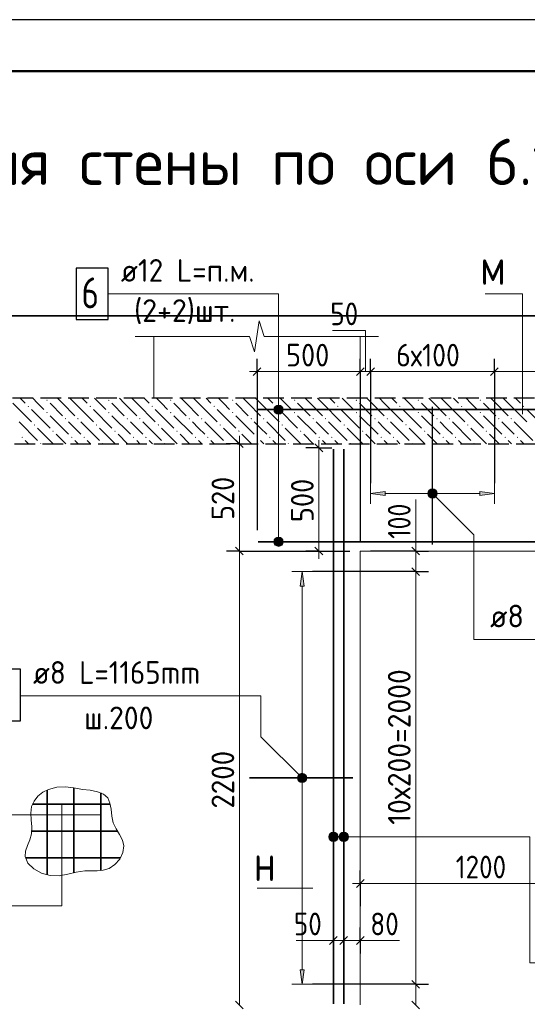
# Model space of a CAD drawing. Header units: millimetres. Extents: x 0 to 59400, y 0 to 42000.
# Tile 24 of 28: x 29657 to 34577, y 32456 to 42000. Entities that reach past the tile are written whole.
import ezdxf

# ---------------------------------------------------------------- set-up
doc = ezdxf.new("R2010")
doc.units = ezdxf.units.MM
doc.linetypes.add('______2', pattern=[270, 200, -70])
for name, color, linetype, lineweight in [('Standard', 7, 'Continuous', 25), ('ЖБ Перекрытие верхний уровень', 7, '______2', 25), ('Заголовок чертежа', 7, 'Continuous', 25), ('Позиционная метка линия выноска', 7, 'Continuous', 13), ('Позиционная метка номер позиции', 7, 'Continuous', 13), ('Размерная линия_ общее', 7, 'Continuous', 13), ('Сечения символ', 7, 'Continuous', 25), ('Стена обрамление Г-обр.', 7, 'Continuous', 35), ('Стена обрамление П-обр.', 7, 'Continuous', 35)]:
    doc.layers.add(name, color=color, linetype=linetype, lineweight=lineweight)
doc.layers.add('Размерная выноска', color=7, linetype='Continuous')
doc.layers.add('Стена Хомут', color=7, linetype='Continuous', lineweight=25, true_color=0x6e3c1e)
doc.styles.add('ISOCPEUR', font='txt')

msp = doc.modelspace()

# ---------------------------------------------------------------- hatches: boundary and pattern name
at = {"layer": 'ЖБ Перекрытие верхний уровень', "linetype": 'Continuous', "lineweight": 18, "transparency": 33554687}
for points in [[(29914.7, 38311.7), (29921.2, 38318.2), (29927.7, 38311.7), (29921.2, 38305.2)], [(30514.7, 38311.7), (30521.2, 38318.2), (30527.7, 38311.7), (30521.2, 38305.2)], [(31114.7, 38311.7), (31121.2, 38318.2), (31127.7, 38311.7), (31121.2, 38305.2)], [(31714.7, 38311.7), (31721.2, 38318.2), (31727.7, 38311.7), (31721.2, 38305.2)], [(32314.7, 38311.7), (32321.2, 38318.2), (32327.7, 38311.7), (32321.2, 38305.2)], [(32914.7, 38311.7), (32921.2, 38318.2), (32927.7, 38311.7), (32921.2, 38305.2)], [(33514.7, 38311.7), (33521.2, 38318.2), (33527.7, 38311.7), (33521.2, 38305.2)], [(34114.7, 38311.7), (34121.2, 38318.2), (34127.7, 38311.7), (34121.2, 38305.2)], [(29734.7, 38251.7), (29741.2, 38258.2), (29747.7, 38251.7), (29741.2, 38245.2)], [(29914.7, 38191.7), (29921.2, 38198.2), (29927.7, 38191.7), (29921.2, 38185.2)], [(30334.7, 38251.7), (30341.2, 38258.2), (30347.7, 38251.7), (30341.2, 38245.2)], [(30514.7, 38191.7), (30521.2, 38198.2), (30527.7, 38191.7), (30521.2, 38185.2)], [(30934.7, 38251.7), (30941.2, 38258.2), (30947.7, 38251.7), (30941.2, 38245.2)], [(31114.7, 38191.7), (31121.2, 38198.2), (31127.7, 38191.7), (31121.2, 38185.2)], [(31534.7, 38251.7), (31541.2, 38258.2), (31547.7, 38251.7), (31541.2, 38245.2)], [(31714.7, 38191.7), (31721.2, 38198.2), (31727.7, 38191.7), (31721.2, 38185.2)], [(32134.7, 38251.7), (32141.2, 38258.2), (32147.7, 38251.7), (32141.2, 38245.2)], [(32314.7, 38191.7), (32321.2, 38198.2), (32327.7, 38191.7), (32321.2, 38185.2)], [(32734.7, 38251.7), (32741.2, 38258.2), (32747.7, 38251.7), (32741.2, 38245.2)], [(32914.7, 38191.7), (32921.2, 38198.2), (32927.7, 38191.7), (32921.2, 38185.2)], [(33334.7, 38251.7), (33341.2, 38258.2), (33347.7, 38251.7), (33341.2, 38245.2)], [(33514.7, 38191.7), (33521.2, 38198.2), (33527.7, 38191.7), (33521.2, 38185.2)], [(33934.7, 38251.7), (33941.2, 38258.2), (33947.7, 38251.7), (33941.2, 38245.2)], [(34114.7, 38191.7), (34121.2, 38198.2), (34127.7, 38191.7), (34121.2, 38185.2)], [(34534.7, 38251.7), (34541.2, 38258.2), (34547.7, 38251.7), (34541.2, 38245.2)], [(30094.7, 38131.7), (30101.2, 38138.2), (30107.7, 38131.7), (30101.2, 38125.2)], [(30214.7, 38131.7), (30221.2, 38138.2), (30227.7, 38131.7), (30221.2, 38125.2)], [(30694.7, 38131.7), (30701.2, 38138.2), (30707.7, 38131.7), (30701.2, 38125.2)], [(30814.7, 38131.7), (30821.2, 38138.2), (30827.7, 38131.7), (30821.2, 38125.2)], [(31294.7, 38131.7), (31301.2, 38138.2), (31307.7, 38131.7), (31301.2, 38125.2)], [(31414.7, 38131.7), (31421.2, 38138.2), (31427.7, 38131.7), (31421.2, 38125.2)], [(31894.7, 38131.7), (31901.2, 38138.2), (31907.7, 38131.7), (31901.2, 38125.2)], [(32014.7, 38131.7), (32021.2, 38138.2), (32027.7, 38131.7), (32021.2, 38125.2)], [(32494.7, 38131.7), (32501.2, 38138.2), (32507.7, 38131.7), (32501.2, 38125.2)], [(32614.7, 38131.7), (32621.2, 38138.2), (32627.7, 38131.7), (32621.2, 38125.2)], [(33094.7, 38131.7), (33101.2, 38138.2), (33107.7, 38131.7), (33101.2, 38125.2)], [(33214.7, 38131.7), (33221.2, 38138.2), (33227.7, 38131.7), (33221.2, 38125.2)], [(33694.7, 38131.7), (33701.2, 38138.2), (33707.7, 38131.7), (33701.2, 38125.2)], [(33814.7, 38131.7), (33821.2, 38138.2), (33827.7, 38131.7), (33821.2, 38125.2)], [(34294.7, 38131.7), (34301.2, 38138.2), (34307.7, 38131.7), (34301.2, 38125.2)], [(34414.7, 38131.7), (34421.2, 38138.2), (34427.7, 38131.7), (34421.2, 38125.2)], [(29794.7, 38071.7), (29801.2, 38078.2), (29807.7, 38071.7), (29801.2, 38065.2)], [(29974.7, 38011.7), (29981.2, 38018.2), (29987.7, 38011.7), (29981.2, 38005.2)], [(30394.7, 38071.7), (30401.2, 38078.2), (30407.7, 38071.7), (30401.2, 38065.2)], [(30574.7, 38011.7), (30581.2, 38018.2), (30587.7, 38011.7), (30581.2, 38005.2)], [(30994.7, 38071.7), (31001.2, 38078.2), (31007.7, 38071.7), (31001.2, 38065.2)], [(31174.7, 38011.7), (31181.2, 38018.2), (31187.7, 38011.7), (31181.2, 38005.2)], [(31594.7, 38071.7), (31601.2, 38078.2), (31607.7, 38071.7), (31601.2, 38065.2)], [(31774.7, 38011.7), (31781.2, 38018.2), (31787.7, 38011.7), (31781.2, 38005.2)], [(32194.7, 38071.7), (32201.2, 38078.2), (32207.7, 38071.7), (32201.2, 38065.2)], [(32374.7, 38011.7), (32381.2, 38018.2), (32387.7, 38011.7), (32381.2, 38005.2)], [(32794.7, 38071.7), (32801.2, 38078.2), (32807.7, 38071.7), (32801.2, 38065.2)], [(32974.7, 38011.7), (32981.2, 38018.2), (32987.7, 38011.7), (32981.2, 38005.2)], [(33394.7, 38071.7), (33401.2, 38078.2), (33407.7, 38071.7), (33401.2, 38065.2)], [(33574.7, 38011.7), (33581.2, 38018.2), (33587.7, 38011.7), (33581.2, 38005.2)], [(33994.7, 38071.7), (34001.2, 38078.2), (34007.7, 38071.7), (34001.2, 38065.2)], [(34174.7, 38011.7), (34181.2, 38018.2), (34187.7, 38011.7), (34181.2, 38005.2)], [(29674.7, 37951.7), (29681.2, 37958.2), (29687.7, 37951.7), (29681.2, 37945.2)], [(29854.7, 37891.7), (29861.2, 37898.2), (29867.7, 37891.7), (29865.9, 37889.9), (29856.4, 37889.9)], [(30154.7, 37951.7), (30161.2, 37958.2), (30167.7, 37951.7), (30161.2, 37945.2)], [(30274.7, 37951.7), (30281.2, 37958.2), (30287.7, 37951.7), (30281.2, 37945.2)], [(30454.7, 37891.7), (30461.2, 37898.2), (30467.7, 37891.7), (30465.9, 37889.9), (30456.4, 37889.9)], [(30754.7, 37951.7), (30761.2, 37958.2), (30767.7, 37951.7), (30761.2, 37945.2)], [(30874.7, 37951.7), (30881.2, 37958.2), (30887.7, 37951.7), (30881.2, 37945.2)], [(31054.7, 37891.7), (31061.2, 37898.2), (31067.7, 37891.7), (31065.9, 37889.9), (31056.4, 37889.9)], [(31354.7, 37951.7), (31361.2, 37958.2), (31367.7, 37951.7), (31361.2, 37945.2)], [(31474.7, 37951.7), (31481.2, 37958.2), (31487.7, 37951.7), (31481.2, 37945.2)], [(31654.7, 37891.7), (31661.2, 37898.2), (31667.7, 37891.7), (31665.9, 37889.9), (31656.4, 37889.9)], [(31954.7, 37951.7), (31961.2, 37958.2), (31967.7, 37951.7), (31961.2, 37945.2)], [(32074.7, 37951.7), (32081.2, 37958.2), (32087.7, 37951.7), (32081.2, 37945.2)], [(32254.7, 37891.7), (32261.2, 37898.2), (32267.7, 37891.7), (32265.9, 37889.9), (32256.4, 37889.9)], [(32554.7, 37951.7), (32561.2, 37958.2), (32567.7, 37951.7), (32561.2, 37945.2)], [(32674.7, 37951.7), (32681.2, 37958.2), (32687.7, 37951.7), (32681.2, 37945.2)], [(32854.7, 37891.7), (32861.2, 37898.2), (32867.7, 37891.7), (32865.9, 37889.9), (32856.4, 37889.9)], [(33154.7, 37951.7), (33161.2, 37958.2), (33167.7, 37951.7), (33161.2, 37945.2)], [(33274.7, 37951.7), (33281.2, 37958.2), (33287.7, 37951.7), (33281.2, 37945.2)], [(33454.7, 37891.7), (33461.2, 37898.2), (33467.7, 37891.7), (33465.9, 37889.9), (33456.4, 37889.9)], [(33754.7, 37951.7), (33761.2, 37958.2), (33767.7, 37951.7), (33761.2, 37945.2)], [(33874.7, 37951.7), (33881.2, 37958.2), (33887.7, 37951.7), (33881.2, 37945.2)], [(34054.7, 37891.7), (34061.2, 37898.2), (34067.7, 37891.7), (34065.9, 37889.9), (34056.4, 37889.9)], [(34354.7, 37951.7), (34361.2, 37958.2), (34367.7, 37951.7), (34361.2, 37945.2)], [(34474.7, 37951.7), (34481.2, 37958.2), (34487.7, 37951.7), (34481.2, 37945.2)]]:
    msp.add_hatch(color=7, dxfattribs=at).paths.add_polyline_path(points, flags=16)
at = {"layer": 'Позиционная метка линия выноска', "linetype": 'Continuous', "lineweight": 13, "transparency": 33554687}
for points in [[(32204.7, 38242.4), (32127.3, 38242.4), (32121, 38219.9)], [(32204.7, 38242.4), (32121, 38219.9), (32211, 38219.9)], [(32211, 38219.9), (32121, 38219.9), (32127.3, 38197.4)], [(32188.5, 38258.6), (32143.5, 38258.6), (32127.3, 38242.4)], [(32188.5, 38258.6), (32127.3, 38242.4), (32204.7, 38242.4)], [(32211, 38219.9), (32127.3, 38197.4), (32204.7, 38197.4)], [(32204.7, 38197.4), (32127.3, 38197.4), (32143.5, 38181.2)], [(32143.5, 38258.6), (32188.5, 38258.6), (32166, 38264.9)], [(32204.7, 38197.4), (32143.5, 38181.2), (32188.5, 38181.2)], [(32188.5, 38181.2), (32143.5, 38181.2), (32166, 38174.9)], [(33626.2, 37375.5), (33669.5, 37450.6), (33614.7, 37395.9)], [(33614.7, 37395.9), (33669.5, 37450.6), (33646.5, 37450.6)], [(33614.7, 37395.9), (33646.5, 37450.6), (33614.7, 37418.8)], [(33614.7, 37418.8), (33646.5, 37450.6), (33626.2, 37439.1)], [(33626.2, 37375.5), (33689.8, 37439.1), (33669.5, 37450.6)], [(33646.5, 37364.1), (33689.8, 37439.1), (33626.2, 37375.5)], [(33646.5, 37364.1), (33701.3, 37418.8), (33689.8, 37439.1)], [(33669.5, 37364.1), (33701.3, 37418.8), (33646.5, 37364.1)], [(33669.5, 37364.1), (33701.3, 37395.9), (33701.3, 37418.8)], [(33701.3, 37395.9), (33669.5, 37364.1), (33689.8, 37375.5)], [(32204.7, 36962.4), (32127.3, 36962.4), (32121, 36939.9)], [(32204.7, 36962.4), (32121, 36939.9), (32211, 36939.9)], [(32211, 36939.9), (32121, 36939.9), (32127.3, 36917.4)], [(32188.5, 36978.6), (32143.5, 36978.6), (32127.3, 36962.4)], [(32188.5, 36978.6), (32127.3, 36962.4), (32204.7, 36962.4)], [(32211, 36939.9), (32127.3, 36917.4), (32204.7, 36917.4)], [(32143.5, 36978.6), (32188.5, 36978.6), (32166, 36984.9)], [(32204.7, 36917.4), (32127.3, 36917.4), (32143.5, 36901.2)], [(32204.7, 36917.4), (32143.5, 36901.2), (32188.5, 36901.2)], [(32188.5, 36901.2), (32143.5, 36901.2), (32166, 36894.9)], [(32350.7, 34661.4), (32382.6, 34693.2), (32362.2, 34681.7)], [(32382.6, 34693.2), (32350.7, 34661.4), (32350.7, 34638.5)], [(32382.6, 34693.2), (32350.7, 34638.5), (32405.5, 34693.2)], [(32405.5, 34693.2), (32350.7, 34638.5), (32362.2, 34618.1)], [(32405.5, 34693.2), (32362.2, 34618.1), (32425.8, 34681.7)], [(32425.8, 34681.7), (32362.2, 34618.1), (32382.6, 34606.6)], [(32425.8, 34681.7), (32382.6, 34606.6), (32437.3, 34661.4)], [(32437.3, 34661.4), (32382.6, 34606.6), (32405.5, 34606.6)], [(32437.3, 34661.4), (32405.5, 34606.6), (32437.3, 34638.5)], [(32437.3, 34638.5), (32405.5, 34606.6), (32425.8, 34618.1)], [(32659.3, 34056.3), (32659.3, 34101.3), (32653, 34078.8)], [(32675.5, 34040.1), (32675.5, 34117.5), (32659.3, 34101.3)], [(32675.5, 34040.1), (32659.3, 34101.3), (32659.3, 34056.3)], [(32698, 34033.8), (32698, 34123.8), (32675.5, 34117.5)], [(32698, 34033.8), (32675.5, 34117.5), (32675.5, 34040.1)], [(32720.5, 34040.1), (32720.5, 34117.5), (32698, 34123.8)], [(32720.5, 34040.1), (32698, 34123.8), (32698, 34033.8)], [(32736.7, 34056.3), (32736.7, 34101.3), (32720.5, 34117.5)], [(32736.7, 34056.3), (32720.5, 34117.5), (32720.5, 34040.1)], [(32736.7, 34101.3), (32736.7, 34056.3), (32743, 34078.8)], [(32759.3, 34056.3), (32759.3, 34101.3), (32753, 34078.8)], [(32775.5, 34040.1), (32775.5, 34117.5), (32759.3, 34101.3)], [(32775.5, 34040.1), (32759.3, 34101.3), (32759.3, 34056.3)], [(32798, 34033.8), (32798, 34123.8), (32775.5, 34117.5)], [(32798, 34033.8), (32775.5, 34117.5), (32775.5, 34040.1)], [(32820.5, 34040.1), (32820.5, 34117.5), (32798, 34123.8)], [(32820.5, 34040.1), (32798, 34123.8), (32798, 34033.8)], [(32836.7, 34056.3), (32836.7, 34101.3), (32820.5, 34117.5)], [(32836.7, 34056.3), (32820.5, 34117.5), (32820.5, 34040.1)], [(32836.7, 34101.3), (32836.7, 34056.3), (32843, 34078.8)]]:
    msp.add_hatch(color=7, dxfattribs=at).paths.add_polyline_path(points)
at = {"layer": 'Стена обрамление П-обр.', "linetype": 'Continuous', "lineweight": 13, "transparency": 33554687}
msp.add_hatch(color=7, dxfattribs=at).paths.add_polyline_path([(32414, 36509.9), (32394, 36649.9), (32374, 36509.9)])
msp.add_hatch(color=7, dxfattribs=at).paths.add_polyline_path([(32414, 32789.9), (32394, 32649.9), (32374, 32789.9)], flags=16)
at = {"layer": 'Стена Хомут', "linetype": 'Continuous', "lineweight": 13, "transparency": 33554687}
msp.add_hatch(color=7, dxfattribs=at).paths.add_polyline_path([(33198, 37387.3), (33058, 37407.3), (33198, 37427.3)], flags=16)
msp.add_hatch(color=7, dxfattribs=at).paths.add_polyline_path([(34118, 37387.3), (34258, 37407.3), (34118, 37427.3)])

# ---------------------------------------------------------------- linework, layer by layer
at = {"layer": 'Standard', "color": 7, "linetype": 'Continuous', "lineweight": 13, "transparency": 33554687}
for p, q in [((31931.9, 38779.9), (31979.1, 39079.9)), ((31979.1, 39079.9), (32026.3, 38929.9)), ((30775.5, 38929.9), (31884.7, 38929.9)), ((31884.7, 38929.9), (31931.9, 38779.9)), ((32026.3, 38929.9), (33135.5, 38929.9)), ((33135.5, 38929.9), (33135.5, 38929.9)), ((31958, 38588.4), (31883, 38588.4)), ((32958, 38588.4), (31958, 38588.4)), ((33058, 38588.4), (32958, 38588.4)), ((34258, 38588.4), (33058, 38588.4)), ((36258, 38588.4), (34258, 38588.4)), ((32556.2, 37849.9), (32556.2, 37924.9)), ((32556.2, 36849.9), (32556.2, 36774.9)), ((33495.6, 36849.9), (33495.6, 36924.9)), ((33495.6, 36849.9), (33495.6, 36649.9)), ((33495.6, 36649.9), (33495.6, 32649.9)), ((32698, 33074.6), (32623, 33074.6)), ((32698, 33074.6), (32798, 33074.6)), ((32798, 33074.6), (32958, 33074.6)), ((32958, 33074.6), (33033, 33074.6)), ((33495.6, 32649.9), (33495.6, 32449.9))]:
    msp.add_line(p, q, dxfattribs=at)
at = {"layer": 'Standard', "color": 7, "linetype": 'Continuous', "lineweight": 18, "transparency": 33554687}
for p, q in [((30958, 38329.9), (30958, 38929.9)), ((32958, 38929.9), (32958, 38329.9)), ((32958, 36849.9), (32958, 32449.9)), ((37558, 36849.9), (32958, 36849.9))]:
    msp.add_line(p, q, dxfattribs=at)
at = {"layer": 'Standard', "color": 7, "linetype": 'Continuous', "lineweight": -3, "transparency": 33554687}
for p, q in [((31958, 38588.4), (31958, 38713.4)), ((32958, 38588.4), (32958, 38713.4)), ((33058, 38588.4), (33058, 38713.4)), ((34258, 38588.4), (34258, 38713.4)), ((31958, 38588.4), (31958, 38463.4)), ((31958, 38588.4), (31958, 37051.9)), ((32958, 38588.4), (32958, 38463.4)), ((32958, 38588.4), (32958, 36949.9)), ((33058, 38588.4), (33058, 38463.4)), ((33058, 38588.4), (33058, 37507.3)), ((34258, 38588.4), (34258, 38463.4)), ((34258, 38588.4), (34258, 37507.3)), ((32556.2, 37849.9), (32431.2, 37849.9)), ((32556.2, 37849.9), (32681.2, 37849.9)), ((32556.2, 37849.9), (32586, 37849.9)), ((32556.2, 36849.9), (32431.2, 36849.9)), ((32556.2, 36849.9), (32681.2, 36849.9)), ((32556.2, 36849.9), (32858, 36849.9)), ((33495.6, 36849.9), (33370.6, 36849.9)), ((33495.6, 36849.9), (33620.6, 36849.9)), ((33495.6, 36649.9), (33370.6, 36649.9)), ((33495.6, 36649.9), (33620.6, 36649.9)), ((32698, 33074.6), (32698, 33199.6)), ((32798, 33074.6), (32798, 33199.6)), ((32958, 33074.6), (32958, 33199.6)), ((32698, 33074.6), (32698, 32949.6)), ((32698, 33074.6), (32698, 33074.6)), ((32798, 33074.6), (32798, 32949.6)), ((32798, 33074.6), (32798, 33074.6)), ((32958, 33074.6), (32958, 32949.6)), ((32958, 33074.6), (32958, 33074.6)), ((33495.6, 32649.9), (33370.6, 32649.9)), ((33495.6, 32649.9), (33620.6, 32649.9))]:
    msp.add_line(p, q, dxfattribs=at)
at = {"layer": 'Standard', "color": 7, "linetype": 'Continuous', "lineweight": 25, "transparency": 33554687}
for p, q in [((31995.5, 38625.9), (31920.5, 38550.9)), ((32995.5, 38625.9), (32920.5, 38550.9)), ((33095.5, 38625.9), (33020.5, 38550.9)), ((34295.5, 38625.9), (34220.5, 38550.9)), ((32593.7, 37812.4), (32518.7, 37887.4)), ((32593.7, 36812.4), (32518.7, 36887.4)), ((33458.1, 36887.4), (33533.1, 36812.4)), ((33458.1, 36687.4), (33533.1, 36612.4)), ((32660.5, 33037.1), (32735.5, 33112.1)), ((32760.5, 33037.1), (32835.5, 33112.1)), ((32920.5, 33037.1), (32995.5, 33112.1)), ((33458.1, 32687.4), (33533.1, 32612.4)), ((33458.1, 32487.4), (33533.1, 32412.4))]:
    msp.add_line(p, q, dxfattribs=at)
msp.add_lwpolyline([(0, 0), (59400, 0), (59400, 42000), (0, 42000), (0, 0)], close=True, dxfattribs=at)
at = {"layer": 'Standard', "color": 7, "linetype": 'Continuous', "lineweight": 50, "transparency": 33554687}
msp.add_lwpolyline([(2000, 41500), (58900, 41500), (58900, 500), (2000, 500), (2000, 41500)], close=True, dxfattribs=at)
at = {"layer": 'Standard', "color": 7, "linetype": 'Continuous', "lineweight": 13, "transparency": 33554687}
for points in [[(58900, 41500), (2000, 41500), (2000, 500), (58900, 500), (58900, 41500)], [(32556.2, 36849.9), (32556.2, 37026.5), (32556.2, 37026.5), (32556.2, 37849.9)]]:
    msp.add_lwpolyline(points, dxfattribs=at)
at = {"layer": 'Standard', "color": 254, "linetype": 'Continuous', "lineweight": 35, "true_color": 0xc4c4ff, "transparency": 33554687}
msp.add_lwpolyline([(22918, 31449.9), (44358, 31449.9), (44358, 39129.9), (22918, 39129.9), (22918, 31449.9)], dxfattribs=at)
at = {"layer": 'Standard', "color": 7, "linetype": 'Continuous', "lineweight": -3, "transparency": 33554687}
for points in [[(33495.6, 36849.9), (33478.6, 36849.9), (33478.6, 36849.9), (33478.6, 36849.9), (33478.6, 36849.9), (33058, 36849.9)], [(33495.6, 36649.9), (33478.6, 36649.9), (33478.6, 36649.9), (33478.6, 36649.9), (33478.6, 36649.9), (32494, 36649.9)], [(33495.6, 32649.9), (33478.6, 32649.9), (33478.6, 32649.9), (32494, 32649.9)]]:
    msp.add_lwpolyline(points, dxfattribs=at)
at = {"layer": 'ЖБ Перекрытие верхний уровень', "color": 7, "linetype": '______2', "lineweight": 25, "transparency": 33554687}
for p, q in [((38158, 38329.9), (25058, 38329.9)), ((25558, 37889.9), (37758, 37889.9))]:
    msp.add_line(p, q, dxfattribs=at)
at = {"layer": 'ЖБ Перекрытие верхний уровень', "color": 9, "linetype": 'Continuous', "lineweight": 18, "true_color": 0xc7c7c7, "transparency": 33554687}
for p, q in [((29591.2, 38281.7), (29771.2, 38101.7)), ((29662.9, 38329.9), (29711.2, 38281.7)), ((29831.2, 38281.7), (29782.9, 38329.9)), ((29891.2, 38221.7), (29831.2, 38281.7)), ((29951.2, 38281.7), (30071.2, 38161.7)), ((30071.2, 38281.7), (30022.9, 38329.9)), ((30071.2, 38281.7), (30191.2, 38161.7)), ((30142.9, 38329.9), (30191.2, 38281.7)), ((30191.2, 38281.7), (30371.2, 38101.7)), ((30262.9, 38329.9), (30311.2, 38281.7)), ((30431.2, 38281.7), (30382.9, 38329.9)), ((30491.2, 38221.7), (30431.2, 38281.7)), ((30551.2, 38281.7), (30671.2, 38161.7)), ((30671.2, 38281.7), (30622.9, 38329.9)), ((30671.2, 38281.7), (30791.2, 38161.7)), ((30742.9, 38329.9), (30791.2, 38281.7)), ((30791.2, 38281.7), (30971.2, 38101.7)), ((30862.9, 38329.9), (30911.2, 38281.7)), ((31031.2, 38281.7), (30982.9, 38329.9)), ((31091.2, 38221.7), (31031.2, 38281.7)), ((31151.2, 38281.7), (31271.2, 38161.7)), ((31271.2, 38281.7), (31222.9, 38329.9)), ((31271.2, 38281.7), (31391.2, 38161.7)), ((31342.9, 38329.9), (31391.2, 38281.7)), ((31391.2, 38281.7), (31571.2, 38101.7)), ((31462.9, 38329.9), (31511.2, 38281.7)), ((31631.2, 38281.7), (31582.9, 38329.9)), ((31691.2, 38221.7), (31631.2, 38281.7)), ((31751.2, 38281.7), (31871.2, 38161.7)), ((31871.2, 38281.7), (31822.9, 38329.9)), ((31871.2, 38281.7), (31991.2, 38161.7)), ((31942.9, 38329.9), (31991.2, 38281.7)), ((31991.2, 38281.7), (32171.2, 38101.7)), ((32062.9, 38329.9), (32111.2, 38281.7)), ((32231.2, 38281.7), (32182.9, 38329.9)), ((32291.2, 38221.7), (32231.2, 38281.7)), ((32351.2, 38281.7), (32471.2, 38161.7)), ((32471.2, 38281.7), (32422.9, 38329.9)), ((32471.2, 38281.7), (32591.2, 38161.7)), ((32542.9, 38329.9), (32591.2, 38281.7)), ((32591.2, 38281.7), (32771.2, 38101.7)), ((32662.9, 38329.9), (32711.2, 38281.7)), ((32831.2, 38281.7), (32782.9, 38329.9)), ((32891.2, 38221.7), (32831.2, 38281.7)), ((32951.2, 38281.7), (33071.2, 38161.7)), ((33071.2, 38281.7), (33022.9, 38329.9)), ((33071.2, 38281.7), (33191.2, 38161.7)), ((33142.9, 38329.9), (33191.2, 38281.7)), ((33191.2, 38281.7), (33371.2, 38101.7)), ((33262.9, 38329.9), (33311.2, 38281.7)), ((33431.2, 38281.7), (33382.9, 38329.9)), ((33491.2, 38221.7), (33431.2, 38281.7)), ((33551.2, 38281.7), (33671.2, 38161.7)), ((33671.2, 38281.7), (33622.9, 38329.9)), ((33671.2, 38281.7), (33791.2, 38161.7)), ((33742.9, 38329.9), (33791.2, 38281.7)), ((33791.2, 38281.7), (33971.2, 38101.7)), ((33862.9, 38329.9), (33911.2, 38281.7)), ((34031.2, 38281.7), (33982.9, 38329.9)), ((34091.2, 38221.7), (34031.2, 38281.7)), ((34151.2, 38281.7), (34271.2, 38161.7)), ((34271.2, 38281.7), (34222.9, 38329.9)), ((34271.2, 38281.7), (34391.2, 38161.7)), ((34342.9, 38329.9), (34391.2, 38281.7)), ((34391.2, 38281.7), (34571.2, 38101.7)), ((34462.9, 38329.9), (34511.2, 38281.7)), ((29771.2, 38221.7), (29951.2, 38041.7)), ((30371.2, 38221.7), (30551.2, 38041.7)), ((30971.2, 38221.7), (31151.2, 38041.7)), ((31571.2, 38221.7), (31751.2, 38041.7)), ((32171.2, 38221.7), (32351.2, 38041.7)), ((32771.2, 38221.7), (32951.2, 38041.7)), ((33371.2, 38221.7), (33551.2, 38041.7)), ((33971.2, 38221.7), (34151.2, 38041.7)), ((34571.2, 38221.7), (34751.2, 38041.7)), ((29651.2, 38101.7), (29831.2, 37921.7)), ((29951.2, 38161.7), (30131.2, 37981.7)), ((30191.2, 38041.7), (30131.2, 38101.7)), ((30251.2, 38101.7), (30431.2, 37921.7)), ((30551.2, 38161.7), (30731.2, 37981.7)), ((30791.2, 38041.7), (30731.2, 38101.7)), ((30851.2, 38101.7), (31031.2, 37921.7)), ((31151.2, 38161.7), (31331.2, 37981.7)), ((31391.2, 38041.7), (31331.2, 38101.7)), ((31451.2, 38101.7), (31631.2, 37921.7)), ((31751.2, 38161.7), (31931.2, 37981.7)), ((31991.2, 38041.7), (31931.2, 38101.7)), ((32051.2, 38101.7), (32231.2, 37921.7)), ((32351.2, 38161.7), (32531.2, 37981.7)), ((32591.2, 38041.7), (32531.2, 38101.7)), ((32651.2, 38101.7), (32831.2, 37921.7)), ((32951.2, 38161.7), (33131.2, 37981.7)), ((33191.2, 38041.7), (33131.2, 38101.7)), ((33251.2, 38101.7), (33431.2, 37921.7)), ((33551.2, 38161.7), (33731.2, 37981.7)), ((33791.2, 38041.7), (33731.2, 38101.7)), ((33851.2, 38101.7), (34031.2, 37921.7)), ((34151.2, 38161.7), (34331.2, 37981.7)), ((34391.2, 38041.7), (34331.2, 38101.7)), ((34451.2, 38101.7), (34631.2, 37921.7)), ((29831.2, 38041.7), (29982.9, 37889.9)), ((30251.2, 37981.7), (30191.2, 38041.7)), ((30431.2, 38041.7), (30582.9, 37889.9)), ((30851.2, 37981.7), (30791.2, 38041.7)), ((31031.2, 38041.7), (31182.9, 37889.9)), ((31451.2, 37981.7), (31391.2, 38041.7)), ((31631.2, 38041.7), (31782.9, 37889.9)), ((32051.2, 37981.7), (31991.2, 38041.7)), ((32231.2, 38041.7), (32382.9, 37889.9)), ((32651.2, 37981.7), (32591.2, 38041.7)), ((32831.2, 38041.7), (32982.9, 37889.9)), ((33251.2, 37981.7), (33191.2, 38041.7)), ((33431.2, 38041.7), (33582.9, 37889.9)), ((33851.2, 37981.7), (33791.2, 38041.7)), ((34031.2, 38041.7), (34182.9, 37889.9)), ((34451.2, 37981.7), (34391.2, 38041.7)), ((29711.2, 37921.7), (29742.9, 37889.9)), ((30102.9, 37889.9), (30011.2, 37981.7)), ((30191.2, 37921.7), (30222.9, 37889.9)), ((30311.2, 37921.7), (30342.9, 37889.9)), ((30702.9, 37889.9), (30611.2, 37981.7)), ((30791.2, 37921.7), (30822.9, 37889.9)), ((30911.2, 37921.7), (30942.9, 37889.9)), ((31302.9, 37889.9), (31211.2, 37981.7)), ((31391.2, 37921.7), (31422.9, 37889.9)), ((31511.2, 37921.7), (31542.9, 37889.9)), ((31902.9, 37889.9), (31811.2, 37981.7)), ((31991.2, 37921.7), (32022.9, 37889.9)), ((32111.2, 37921.7), (32142.9, 37889.9)), ((32502.9, 37889.9), (32411.2, 37981.7)), ((32591.2, 37921.7), (32622.9, 37889.9)), ((32711.2, 37921.7), (32742.9, 37889.9)), ((33102.9, 37889.9), (33011.2, 37981.7)), ((33191.2, 37921.7), (33222.9, 37889.9)), ((33311.2, 37921.7), (33342.9, 37889.9)), ((33702.9, 37889.9), (33611.2, 37981.7)), ((33791.2, 37921.7), (33822.9, 37889.9)), ((33911.2, 37921.7), (33942.9, 37889.9)), ((34302.9, 37889.9), (34211.2, 37981.7)), ((34391.2, 37921.7), (34422.9, 37889.9)), ((34511.2, 37921.7), (34542.9, 37889.9))]:
    msp.add_line(p, q, dxfattribs=at)
at = {"layer": 'Позиционная метка линия выноска', "color": 7, "linetype": 'Continuous', "lineweight": 13, "transparency": 33554687}
for p, q in [((32166, 39342.3), (32166, 38219.9)), ((34529, 39342.3), (34167, 39342.3)), ((34529, 38175.3), (34529, 39342.3)), ((32121, 38219.9), (32121, 38219.9)), ((32166, 38264.9), (32166, 38264.9)), ((32211, 38219.9), (32211, 38219.9)), ((32166, 38174.9), (32166, 38174.9)), ((33626.2, 37439.1), (33626.2, 37439.1)), ((33689.8, 37439.1), (33689.8, 37439.1)), ((33626.2, 37375.5), (33626.2, 37375.5)), ((33689.8, 37375.5), (33689.8, 37375.5)), ((32121, 36939.9), (32121, 36939.9)), ((32166, 36984.9), (32166, 36984.9)), ((32211, 36939.9), (32211, 36939.9)), ((32166, 36894.9), (32166, 36894.9)), ((32362.2, 34681.7), (32362.2, 34681.7)), ((32425.8, 34681.7), (32425.8, 34681.7)), ((32362.2, 34618.1), (32362.2, 34618.1)), ((32425.8, 34618.1), (32425.8, 34618.1)), ((32653, 34078.8), (32653, 34078.8)), ((32698, 34123.8), (32698, 34123.8)), ((33058, 34078.8), (32698, 34078.8)), ((32743, 34078.8), (32743, 34078.8)), ((32753, 34078.8), (32753, 34078.8)), ((32798, 34123.8), (32798, 34123.8)), ((32843, 34078.8), (32843, 34078.8)), ((32698, 34033.8), (32698, 34033.8)), ((32798, 34033.8), (32798, 34033.8)), ((31958, 33583), (32497.9, 33583))]:
    msp.add_line(p, q, dxfattribs=at)
for points in [[(30516, 39342.3), (32166, 39342.3), (32166, 36939.9)], [(36220, 35992.3), (34058, 35992.3), (34058, 37007.3), (33658, 37407.3)], [(29666, 35444.9), (31994, 35444.9), (31994, 35049.9), (32394, 34649.9)], [(36400.2, 32858.8), (34600.2, 32858.8), (34600.2, 34078.8), (32798, 34078.8)]]:
    msp.add_lwpolyline(points, dxfattribs=at)
for centre in [(32166, 38219.9), (33658, 37407.3), (32166, 36939.9), (32394, 34649.9), (32698, 34078.8), (32798, 34078.8)]:
    msp.add_circle(centre, 45, dxfattribs=at)
at = {"layer": 'Позиционная метка номер позиции', "color": 7, "linetype": 'Continuous', "lineweight": 35, "transparency": 33554687}
for p, q in [((30183.2, 34554.1), (30183.2, 33731.3)), ((29922.5, 34532.8), (29922.5, 33710.1)), ((30443.9, 34505.8), (30443.9, 33752.6)), ((29779.8, 34396.4), (30534.8, 34396.4)), ((29774.9, 34135.6), (30603.5, 34135.6)), ((29712.3, 33874.9), (30634, 33874.9))]:
    msp.add_line(p, q, dxfattribs=at)
at = {"layer": 'Позиционная метка номер позиции', "color": 7, "linetype": '______2', "lineweight": 13, "transparency": 33554687}
msp.add_lwpolyline([(30265.8, 34539.3), (30181.9, 34554.3), (30098.7, 34563.3), (30016.9, 34560.3), (29937.3, 34539.3), (29882.9, 34510.7), (29834.3, 34472), (29795.7, 34425.5), (29771.4, 34373.4), (29763.8, 34309.9), (29768.8, 34243.4), (29775.1, 34175.5), (29771.4, 34107.4), (29754.8, 34050.5), (29732.5, 33995), (29714.2, 33941.3), (29709.7, 33889.7), (29736.5, 33824.9), (29793.9, 33769.3), (29869.9, 33727.5), (29952.3, 33704), (30040.1, 33702), (30123.6, 33716.7), (30205.6, 33736.6), (30288.8, 33750), (30348.1, 33751.3), (30407.9, 33750.8), (30466.6, 33755.5), (30522.9, 33772.1), (30580.4, 33810.3), (30627.3, 33864.4), (30658.1, 33927.3), (30666.9, 33991.4), (30652.6, 34047.8), (30624, 34101.9), (30591.1, 34156.8), (30564.1, 34215.7), (30549.7, 34280.3), (30542.2, 34346.1), (30532.3, 34407.1), (30511.1, 34457.4), (30469.4, 34493.8), (30410.9, 34516.6), (30341.2, 34530.2), (30265.8, 34539.3)], dxfattribs=at)
at = {"layer": 'Позиционная метка номер позиции', "color": 7, "linetype": 'Continuous', "lineweight": 13, "transparency": 33554687}
for points in [[(27682.7, 33409), (30065.6, 33409), (30065.6, 34396.4)], [(27622.7, 34292.3), (29049.5, 34292.3), (30443.9, 34292.3)]]:
    msp.add_lwpolyline(points, dxfattribs=at)
at = {"layer": 'Размерная выноска', "color": 7, "linetype": 'Continuous', "lineweight": 13, "transparency": 33554687}
for p, q in [((33495.6, 37349.9), (33495.6, 36849.9)), ((32698, 33074.6), (32338, 33074.6)), ((32958, 33074.6), (33338, 33074.6))]:
    msp.add_line(p, q, dxfattribs=at)
msp.add_lwpolyline([(32690.2, 38988.4), (33010.2, 38988.4), (33010.2, 38588.4)], dxfattribs=at)
at = {"layer": 'Размерная линия_ общее', "color": 7, "linetype": 'Continuous', "lineweight": 25, "transparency": 33554687}
for p, q in [((31748.9, 37927.4), (31823.9, 37852.4)), ((31748.9, 36887.4), (31823.9, 36812.4)), ((32995.5, 33664.2), (32920.5, 33589.2)), ((31748.9, 32487.4), (31823.9, 32412.4))]:
    msp.add_line(p, q, dxfattribs=at)
at = {"layer": 'Размерная линия_ общее', "color": 7, "linetype": 'Continuous', "lineweight": 13, "transparency": 33554687}
for p, q in [((31786.4, 37889.9), (31786.4, 37964.9)), ((31786.4, 36849.9), (31786.4, 32449.9)), ((32958, 33626.7), (32883, 33626.7)), ((35358, 33626.7), (32958, 33626.7))]:
    msp.add_line(p, q, dxfattribs=at)
at = {"layer": 'Размерная линия_ общее', "color": 253, "linetype": 'Continuous', "lineweight": -3, "true_color": 0xa0a0a0, "transparency": 33554687}
for p, q in [((31786.4, 37889.9), (31661.4, 37889.9)), ((31786.4, 37889.9), (31911.4, 37889.9)), ((31786.4, 37889.9), (31786.4, 37889.9)), ((31786.4, 36849.9), (31661.4, 36849.9)), ((31786.4, 36849.9), (31911.4, 36849.9)), ((31786.4, 36849.9), (32858, 36849.9)), ((32958, 33626.7), (32958, 33751.7)), ((32958, 33626.7), (32958, 33501.7)), ((32958, 33626.7), (32958, 33408))]:
    msp.add_line(p, q, dxfattribs=at)
at = {"layer": 'Размерная линия_ общее', "color": 7, "linetype": 'Continuous', "lineweight": 13, "transparency": 33554687}
msp.add_lwpolyline([(31786.4, 37889.9), (31786.4, 37046.3), (31786.4, 37046.3), (31786.4, 36849.9)], dxfattribs=at)
at = {"layer": 'Стена обрамление Г-обр.', "color": 7, "linetype": 'Continuous', "lineweight": 35, "transparency": 33554687}
for p, q in [((32698, 37837.9), (32698, 32461.9)), ((32698, 37837.9), (32698, 32461.9)), ((32798, 37837.9), (32798, 32461.9)), ((32798, 37837.9), (32798, 32461.9)), ((31970, 36939.9), (38546, 36939.9)), ((31970, 36939.9), (38546, 36939.9))]:
    msp.add_line(p, q, dxfattribs=at)
at = {"layer": 'Стена обрамление Г-обр.', "color": 7, "linetype": 'Continuous', "lineweight": 25, "transparency": 33554687}
msp.add_lwpolyline([(30206, 39092.3), (30516, 39092.3), (30516, 39592.3), (30206, 39592.3), (30206, 39092.3)], dxfattribs=at)
at = {"layer": 'Стена обрамление Г-обр.', "color": 7, "linetype": 'Continuous', "lineweight": 35, "transparency": 33554687}
msp.add_lwpolyline([(31970, 38219.9), (37938.8, 38219.9), (37952, 38218.1), (37965.6, 38213.6), (37978, 38206.6), (37988.2, 38198.1), (37996.7, 38187.9), (38003.7, 38175.5), (38008.2, 38161.9), (38010, 38148.8), (38010, 37659.9)], dxfattribs=at)
msp.add_lwpolyline([(31970, 38219.9), (37938.8, 38219.9), (37952, 38218.1), (37965.6, 38213.6), (37978, 38206.6), (37988.2, 38198.1), (37996.7, 38187.9), (38003.7, 38175.5), (38008.2, 38161.9), (38010, 38148.8), (38010, 37659.9)], dxfattribs=at)
at = {"layer": 'Стена обрамление П-обр.', "color": 251, "linetype": 'Continuous', "lineweight": 13, "true_color": 0x494949, "transparency": 33554687}
for p, q in [((32394, 36649.9), (32294, 36649.9)), ((32394, 36649.9), (32374, 36509.9)), ((32414, 36509.9), (32394, 36649.9)), ((32394, 36649.9), (32494, 36649.9)), ((32394, 36649.9), (32394, 36649.9)), ((32374, 36509.9), (32414, 36509.9)), ((32394, 32789.9), (32394, 36509.9)), ((32394, 32649.9), (32374, 32789.9)), ((32374, 32789.9), (32414, 32789.9)), ((32414, 32789.9), (32394, 32649.9)), ((32394, 32649.9), (32294, 32649.9)), ((32394, 32649.9), (32494, 32649.9)), ((32394, 32649.9), (32394, 32649.9))]:
    msp.add_line(p, q, dxfattribs=at)
at = {"layer": 'Стена обрамление П-обр.', "color": 7, "linetype": 'Continuous', "lineweight": 35, "transparency": 33554687}
msp.add_line((32886, 34649.9), (31886, 34649.9), dxfattribs=at)
at = {"layer": 'Стена обрамление П-обр.', "color": 7, "linetype": 'Continuous', "lineweight": 25, "transparency": 33554687}
msp.add_lwpolyline([(29356, 35202.9), (29666, 35202.9), (29666, 35702.9), (29356, 35702.9), (29356, 35202.9)], dxfattribs=at)
at = {"layer": 'Стена Хомут', "color": 36, "linetype": 'Continuous', "lineweight": 25, "true_color": 0x6e3c1e, "transparency": 33554687}
msp.add_line((33658, 36911.9), (33658, 38247.9), dxfattribs=at)
at = {"layer": 'Стена Хомут', "color": 251, "linetype": 'Continuous', "lineweight": 13, "true_color": 0x494949, "transparency": 33554687}
for p, q in [((33058, 37407.3), (33058, 37507.3)), ((33058, 37407.3), (33198, 37427.3)), ((33198, 37427.3), (33198, 37387.3)), ((34258, 37407.3), (34118, 37427.3)), ((34118, 37427.3), (34118, 37387.3)), ((34258, 37407.3), (34258, 37507.3)), ((33198, 37387.3), (33058, 37407.3)), ((33058, 37407.3), (33058, 37307.3)), ((33058, 37407.3), (33058, 37407.3)), ((33198, 37407.3), (34118, 37407.3)), ((34118, 37387.3), (34258, 37407.3)), ((34258, 37407.3), (34258, 37307.3)), ((34258, 37407.3), (34258, 37407.3))]:
    msp.add_line(p, q, dxfattribs=at)

# ---------------------------------------------------------------- texts
at = {"layer": 'Standard', "color": 7, "linetype": 'Continuous', "lineweight": 25, "transparency": 33554687, "char_height": 220, "attachment_point": 7, "style": 'ISOCPEUR'}
for s, insert, width in [('\\W0.96;(2+2)шт.', (30765.7, 39048.8), 1205.1), ('\\W0.87;50', (32667.7, 39038.4), 403.924), ('\\W0.91;500', (32238, 38638.4), 561.981), ('\\W0.89;6х100', (33306, 38638.4), 823.548), ('\\W0.87;50', (32314.5, 33124.6), 403.932), ('\\W0.87;80', (33055.5, 33124.6), 403.932)]:
    msp.add_mtext(s, dxfattribs=dict(at, insert=insert, width=width))
at = {"layer": 'Standard', "color": 7, "linetype": 'Continuous', "lineweight": 25, "transparency": 33554687, "char_height": 220, "attachment_point": 7, "rotation": 90, "style": 'ISOCPEUR'}
for s, insert, width in [('\\W0.91;500', (32506.2, 37129.9), 561.981), ('\\W0.83;100', (33445.6, 36967.4), 508.571), ('\\W0.95;10х200=2000', (33445.6, 34195.9), 1753.132)]:
    msp.add_mtext(s, dxfattribs=dict(at, insert=insert, width=width))
at = {"layer": 'Заголовок чертежа', "color": 7, "linetype": 'Continuous', "lineweight": 50, "transparency": 33554687, "insert": (24502, 40275), "char_height": 450, "width": 14837.811, "attachment_point": 7, "style": 'ISOCPEUR'}
msp.add_mtext('\\W0.98;Схема армирования стены по оси 6.1 в осях Д.1-В.1', dxfattribs=at)
at = {"layer": 'Размерная линия_ общее', "color": 7, "linetype": 'Continuous', "lineweight": 25, "transparency": 33554687, "char_height": 220, "attachment_point": 7, "rotation": 90, "style": 'ISOCPEUR'}
for s, insert, width in [('\\W0.91;520', (31736.4, 37149.9), 561.981), ('\\W0.93;2200', (31736.4, 34352.9), 718.094)]:
    msp.add_mtext(s, dxfattribs=dict(at, insert=insert, width=width))
at = {"layer": 'Размерная линия_ общее', "color": 7, "linetype": 'Continuous', "lineweight": 25, "transparency": 33554687, "insert": (33883, 33676.7), "char_height": 220, "width": 666.903, "attachment_point": 7, "style": 'ISOCPEUR'}
msp.add_mtext('\\W0.87;1200', dxfattribs=at)
at = {"layer": 'Сечения символ', "color": 7, "linetype": 'Continuous', "lineweight": 35, "transparency": 33554687, "char_height": 350, "attachment_point": 7, "style": 'ISOCPEUR'}
for s, insert, width in [('\\W0.80;м', (34121, 39431.1), 419.806), ('\\W0.78;н', (31926.8, 33651.4), 380.8)]:
    msp.add_mtext(s, dxfattribs=dict(at, insert=insert, width=width))
at = {"layer": 'Стена обрамление Г-обр.', "color": 7, "linetype": 'Continuous', "lineweight": 13, "transparency": 33554687, "attachment_point": 7, "style": 'ISOCPEUR'}
for s, insert, char_height, width in [('\\W0.94;ø12 L=п.м. ', (30638, 39459.7), 220, 1599.141), ('\\W0.78;6', (30256, 39202.3), 300, 326.407)]:
    msp.add_mtext(s, dxfattribs=dict(at, insert=insert, char_height=char_height, width=width))
at = {"layer": 'Стена обрамление П-обр.', "color": 7, "linetype": 'Continuous', "lineweight": 13, "transparency": 33554687, "char_height": 220, "attachment_point": 7, "style": 'ISOCPEUR'}
for s, insert, width in [('\\W0.93;ø8 L=1165mm ', (29786, 35562.3), 1949.969), ('\\W0.95;ш.200 ', (30281, 35122.3), 962.122)]:
    msp.add_mtext(s, dxfattribs=dict(at, insert=insert, width=width))
at = {"layer": 'Стена Хомут', "color": 7, "linetype": 'Continuous', "lineweight": 13, "transparency": 33554687, "insert": (34216, 36109.7), "char_height": 220, "width": 1996.298, "attachment_point": 7, "style": 'ISOCPEUR'}
msp.add_mtext('\\W0.96;ø8 L=1760mm ', dxfattribs=at)

doc.saveas('drawing.dxf')
